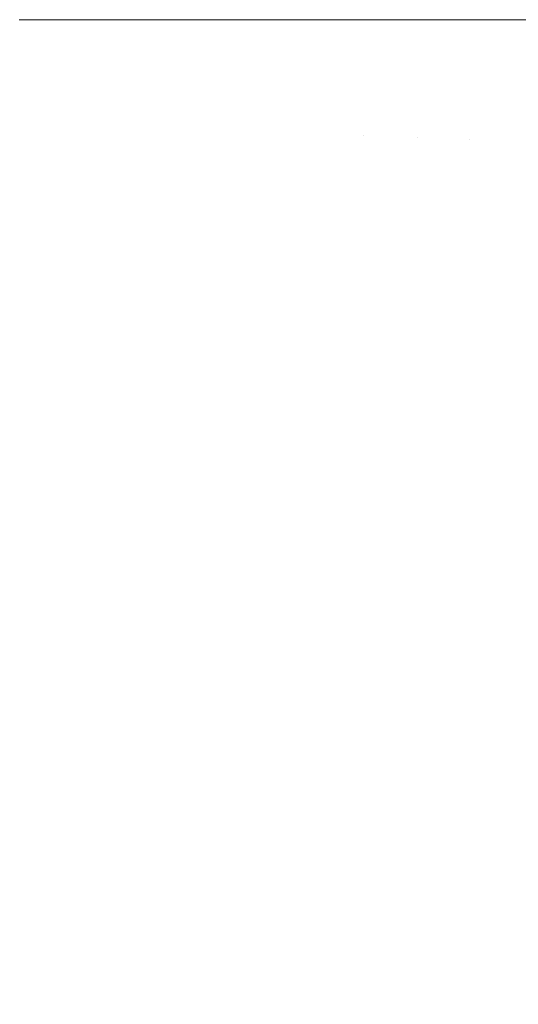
# Model space of a CAD drawing. Header units: centimetres. Extents: x -25.9 to 27.4, y -28.2 to -26.4.
# Tile 124 of 199: x 9.4127 to 9.4424, y -27.7186 to -27.66. Entities that reach past the tile are written whole.
import ezdxf

# ---------------------------------------------------------------- set-up
doc = ezdxf.new("R2010")
doc.units = ezdxf.units.CM
doc.header["$LTSCALE"] = 2.54
doc.layers.add('Lucido design-1', color=7, linetype='Continuous')

# ---------------------------------------------------------------- blocks, each defined once
blk = doc.blocks.new('Gruppo-4-1')
at = {"color": 7, "linetype": 'Continuous', "lineweight": 9}
blk.add_3dface([(-25.828561, -26.46, 540.520033), (-25.828561, -28.06, 540.520033), (27.271439, -28.06, 540.520033), (27.271439, -26.46, 540.520033)], dxfattribs=at)
for points, invisible_edges in [([(9.412701, -27.66, 540.111108), (9.415721, -27.66, 540.109694), (9.415591, -27.666124, 540.109694), (9.411811, -27.665963, 540.111466)], 14), ([(9.415591, -27.666124, 540.109694), (9.415721, -27.66, 540.109694), (9.416542, -27.66, 540.109267)], 9), ([(9.416542, -27.66, 540.109267), (9.419423, -27.66, 540.107769), (9.41929, -27.666281, 540.107769), (9.415591, -27.666124, 540.109694)], 14), ([(9.41929, -27.666281, 540.107769), (9.419423, -27.66, 540.107769), (9.420297, -27.66, 540.107267)], 9), ([(9.420297, -27.66, 540.107267), (9.423039, -27.66, 540.105692), (9.422902, -27.666434, 540.105692), (9.41929, -27.666281, 540.107769)], 14), ([(9.422902, -27.666434, 540.105692), (9.423039, -27.66, 540.105692), (9.423958, -27.66, 540.105112)], 9), ([(9.423958, -27.66, 540.105112), (9.426562, -27.66, 540.103469), (9.426422, -27.666584, 540.103469), (9.422902, -27.666434, 540.105692)], 14), ([(9.426422, -27.666584, 540.103469), (9.426562, -27.66, 540.103469), (9.427521, -27.66, 540.102806)], 9), ([(9.427521, -27.66, 540.102806), (9.429986, -27.66, 540.101102), (9.429843, -27.666729, 540.101102), (9.426422, -27.666584, 540.103469)], 14), ([(9.429843, -27.666729, 540.101102), (9.429986, -27.66, 540.101102), (9.430978, -27.66, 540.100354)], 9), ([(9.430978, -27.66, 540.100354), (9.432777, -27.66, 540.098997), (9.43316, -27.66687, 540.098598), (9.429843, -27.666729, 540.101102)], 14), ([(9.432777, -27.66, 540.098997), (9.433306, -27.66, 540.098598), (9.43316, -27.66687, 540.098598)], 10), ([(9.436368, -27.667006, 540.09596), (9.43316, -27.66687, 540.098598), (9.433306, -27.66, 540.098598), (9.436046, -27.66, 540.096347)], 11), ([(9.436046, -27.66, 540.096347), (9.436516, -27.66, 540.09596), (9.436368, -27.667006, 540.09596)], 10), ([(9.43946, -27.667137, 540.093194), (9.436368, -27.667006, 540.09596), (9.436516, -27.66, 540.09596), (9.439214, -27.66, 540.093549)], 11), ([(9.439214, -27.66, 540.093549), (9.439612, -27.66, 540.093194), (9.43946, -27.667137, 540.093194)], 10), ([(9.442149, -27.66, 540.090744), (9.441995, -27.667245, 540.090744), (9.43946, -27.667137, 540.093194), (9.439612, -27.66, 540.093194)], 7), ([(9.441995, -27.667245, 540.090744), (9.442149, -27.66, 540.090744), (9.442261, -27.66, 540.090627)], 9), ([(9.442261, -27.66, 540.090627), (9.445018, -27.66, 540.087754), (9.444862, -27.667367, 540.087754), (9.441995, -27.667245, 540.090744)], 14), ([(9.415591, -27.666124, 540.109694), (9.415201, -27.672236, 540.109694), (9.411431, -27.671915, 540.111466), (9.411811, -27.665963, 540.111466)], 15), ([(9.41929, -27.666281, 540.107769), (9.41889, -27.67255, 540.107769), (9.415201, -27.672236, 540.109694), (9.415591, -27.666124, 540.109694)], 15), ([(9.422902, -27.666434, 540.105692), (9.422493, -27.672857, 540.105692), (9.41889, -27.67255, 540.107769), (9.41929, -27.666281, 540.107769)], 15), ([(9.426422, -27.666584, 540.103469), (9.426003, -27.673155, 540.103469), (9.422493, -27.672857, 540.105692), (9.422902, -27.666434, 540.105692)], 15), ([(9.429843, -27.666729, 540.101102), (9.429415, -27.673446, 540.101102), (9.426003, -27.673155, 540.103469), (9.426422, -27.666584, 540.103469)], 15), ([(9.43316, -27.66687, 540.098598), (9.432723, -27.673727, 540.098598), (9.429415, -27.673446, 540.101102), (9.429843, -27.666729, 540.101102)], 15), ([(9.436368, -27.667006, 540.09596), (9.435922, -27.674, 540.09596), (9.432723, -27.673727, 540.098598), (9.43316, -27.66687, 540.098598)], 15), ([(9.43946, -27.667137, 540.093194), (9.439006, -27.674262, 540.093194), (9.435922, -27.674, 540.09596), (9.436368, -27.667006, 540.09596)], 15), ([(9.441995, -27.667245, 540.090744), (9.441534, -27.674477, 540.090744), (9.439006, -27.674262, 540.093194), (9.43946, -27.667137, 540.093194)], 15), ([(9.444862, -27.667367, 540.087754), (9.444393, -27.674721, 540.087754), (9.441534, -27.674477, 540.090744), (9.441995, -27.667245, 540.090744)], 15), ([(9.415201, -27.672236, 540.109694), (9.414552, -27.678326, 540.109694), (9.4108, -27.677846, 540.111466), (9.411431, -27.671915, 540.111466)], 15), ([(9.41889, -27.67255, 540.107769), (9.418225, -27.678797, 540.107769), (9.414552, -27.678326, 540.109694), (9.415201, -27.672236, 540.109694)], 15), ([(9.422493, -27.672857, 540.105692), (9.421811, -27.679256, 540.105692), (9.418225, -27.678797, 540.107769), (9.41889, -27.67255, 540.107769)], 15), ([(9.426003, -27.673155, 540.103469), (9.425305, -27.679703, 540.103469), (9.421811, -27.679256, 540.105692), (9.422493, -27.672857, 540.105692)], 15), ([(9.429415, -27.673446, 540.101102), (9.428702, -27.680138, 540.101102), (9.425305, -27.679703, 540.103469), (9.426003, -27.673155, 540.103469)], 15), ([(9.432723, -27.673727, 540.098598), (9.431995, -27.68056, 540.098598), (9.428702, -27.680138, 540.101102), (9.429415, -27.673446, 540.101102)], 15), ([(9.435922, -27.674, 540.09596), (9.435179, -27.680968, 540.09596), (9.431995, -27.68056, 540.098598), (9.432723, -27.673727, 540.098598)], 15), ([(9.439006, -27.674262, 540.093194), (9.438249, -27.681361, 540.093194), (9.435179, -27.680968, 540.09596), (9.435922, -27.674, 540.09596)], 15), ([(9.441534, -27.674477, 540.090744), (9.440767, -27.681683, 540.090744), (9.438249, -27.681361, 540.093194), (9.439006, -27.674262, 540.093194)], 15), ([(9.444393, -27.674721, 540.087754), (9.443612, -27.682048, 540.087754), (9.440767, -27.681683, 540.090744), (9.441534, -27.674477, 540.090744)], 15), ([(9.414552, -27.678326, 540.109694), (9.413645, -27.684384, 540.109694), (9.409917, -27.683744, 540.111466), (9.4108, -27.677846, 540.111466)], 15), ([(9.418225, -27.678797, 540.107769), (9.417295, -27.68501, 540.107769), (9.413645, -27.684384, 540.109694), (9.414552, -27.678326, 540.109694)], 15), ([(9.421811, -27.679256, 540.105692), (9.420858, -27.685621, 540.105692), (9.417295, -27.68501, 540.107769), (9.418225, -27.678797, 540.107769)], 15), ([(9.425305, -27.679703, 540.103469), (9.424331, -27.686216, 540.103469), (9.420858, -27.685621, 540.105692), (9.421811, -27.679256, 540.105692)], 15), ([(9.428702, -27.680138, 540.101102), (9.427706, -27.686795, 540.101102), (9.424331, -27.686216, 540.103469), (9.425305, -27.679703, 540.103469)], 15), ([(9.431995, -27.68056, 540.098598), (9.430978, -27.687356, 540.098598), (9.427706, -27.686795, 540.101102), (9.428702, -27.680138, 540.101102)], 15), ([(9.435179, -27.680968, 540.09596), (9.434142, -27.687898, 540.09596), (9.430978, -27.687356, 540.098598), (9.431995, -27.68056, 540.098598)], 15), ([(9.438249, -27.681361, 540.093194), (9.437193, -27.688421, 540.093194), (9.434142, -27.687898, 540.09596), (9.435179, -27.680968, 540.09596)], 15), ([(9.440767, -27.681683, 540.090744), (9.439694, -27.68885, 540.090744), (9.437193, -27.688421, 540.093194), (9.438249, -27.681361, 540.093194)], 15), ([(9.443612, -27.682048, 540.087754), (9.442522, -27.689335, 540.087754), (9.439694, -27.68885, 540.090744), (9.440767, -27.681683, 540.090744)], 15), ([(9.413645, -27.684384, 540.109694), (9.412482, -27.690397, 540.109694), (9.408784, -27.6896, 540.111466), (9.409917, -27.683744, 540.111466)], 15), ([(9.417295, -27.68501, 540.107769), (9.416102, -27.691177, 540.107769), (9.412482, -27.690397, 540.109694), (9.413645, -27.684384, 540.109694)], 15), ([(9.420858, -27.685621, 540.105692), (9.419636, -27.691939, 540.105692), (9.416102, -27.691177, 540.107769), (9.417295, -27.68501, 540.107769)], 15), ([(9.424331, -27.686216, 540.103469), (9.42308, -27.692681, 540.103469), (9.419636, -27.691939, 540.105692), (9.420858, -27.685621, 540.105692)], 15), ([(9.427706, -27.686795, 540.101102), (9.426428, -27.693403, 540.101102), (9.42308, -27.692681, 540.103469), (9.424331, -27.686216, 540.103469)], 15), ([(9.430978, -27.687356, 540.098598), (9.429673, -27.694102, 540.098598), (9.426428, -27.693403, 540.101102), (9.427706, -27.686795, 540.101102)], 15), ([(9.434142, -27.687898, 540.09596), (9.432811, -27.694778, 540.09596), (9.429673, -27.694102, 540.098598), (9.430978, -27.687356, 540.098598)], 15), ([(9.437193, -27.688421, 540.093194), (9.435837, -27.695431, 540.093194), (9.432811, -27.694778, 540.09596), (9.434142, -27.687898, 540.09596)], 15), ([(9.439694, -27.68885, 540.090744), (9.438318, -27.695965, 540.090744), (9.435837, -27.695431, 540.093194), (9.437193, -27.688421, 540.093194)], 15), ([(9.442522, -27.689335, 540.087754), (9.441122, -27.69657, 540.087754), (9.438318, -27.695965, 540.090744), (9.439694, -27.68885, 540.090744)], 15), ([(9.445223, -27.689798, 540.084649), (9.443802, -27.697147, 540.084649), (9.441122, -27.69657, 540.087754), (9.442522, -27.689335, 540.087754)], 15), ([(9.416102, -27.691177, 540.107769), (9.414648, -27.697289, 540.107769), (9.411065, -27.696356, 540.109694), (9.412482, -27.690397, 540.109694)], 15), ([(9.419636, -27.691939, 540.105692), (9.418147, -27.6982, 540.105692), (9.414648, -27.697289, 540.107769), (9.416102, -27.691177, 540.107769)], 15), ([(9.42308, -27.692681, 540.103469), (9.421556, -27.699088, 540.103469), (9.418147, -27.6982, 540.105692), (9.419636, -27.691939, 540.105692)], 15), ([(9.426428, -27.693403, 540.101102), (9.42487, -27.69995, 540.101102), (9.421556, -27.699088, 540.103469), (9.42308, -27.692681, 540.103469)], 15), ([(9.429673, -27.694102, 540.098598), (9.428083, -27.700787, 540.098598), (9.42487, -27.69995, 540.101102), (9.426428, -27.693403, 540.101102)], 15), ([(9.432811, -27.694778, 540.09596), (9.43119, -27.701596, 540.09596), (9.428083, -27.700787, 540.098598), (9.429673, -27.694102, 540.098598)], 15), ([(9.435837, -27.695431, 540.093194), (9.434185, -27.702376, 540.093194), (9.43119, -27.701596, 540.09596), (9.432811, -27.694778, 540.09596)], 15), ([(9.438318, -27.695965, 540.090744), (9.436641, -27.703015, 540.090744), (9.434185, -27.702376, 540.093194), (9.435837, -27.695431, 540.093194)], 15), ([(9.441122, -27.69657, 540.087754), (9.439417, -27.703738, 540.087754), (9.436641, -27.703015, 540.090744), (9.438318, -27.695965, 540.090744)], 15), ([(9.414648, -27.697289, 540.107769), (9.412937, -27.703333, 540.107769), (9.409396, -27.702249, 540.109694), (9.411065, -27.696356, 540.109694)], 15), ([(9.443802, -27.697147, 540.084649), (9.44207, -27.704429, 540.084649), (9.439417, -27.703738, 540.087754), (9.441122, -27.69657, 540.087754)], 15), ([(9.446351, -27.697696, 540.081437), (9.444593, -27.705086, 540.081437), (9.44207, -27.704429, 540.084649), (9.443802, -27.697147, 540.084649)], 15), ([(9.418147, -27.6982, 540.105692), (9.416394, -27.704392, 540.105692), (9.412937, -27.703333, 540.107769), (9.414648, -27.697289, 540.107769)], 15), ([(9.421556, -27.699088, 540.103469), (9.419762, -27.705424, 540.103469), (9.416394, -27.704392, 540.105692), (9.418147, -27.6982, 540.105692)], 15), ([(9.42487, -27.69995, 540.101102), (9.423036, -27.706426, 540.101102), (9.419762, -27.705424, 540.103469), (9.421556, -27.699088, 540.103469)], 15), ([(9.428083, -27.700787, 540.098598), (9.426211, -27.707398, 540.098598), (9.423036, -27.706426, 540.101102), (9.42487, -27.69995, 540.101102)], 15), ([(9.43119, -27.701596, 540.09596), (9.42928, -27.708339, 540.09596), (9.426211, -27.707398, 540.098598), (9.428083, -27.700787, 540.098598)], 15), ([(9.434185, -27.702376, 540.093194), (9.43224, -27.709245, 540.093194), (9.42928, -27.708339, 540.09596), (9.43119, -27.701596, 540.09596)], 15), ([(9.412937, -27.703333, 540.107769), (9.41097, -27.7093, 540.107769), (9.407479, -27.708066, 540.109694), (9.409396, -27.702249, 540.109694)], 15), ([(9.436641, -27.703015, 540.090744), (9.434666, -27.709988, 540.090744), (9.43224, -27.709245, 540.093194), (9.434185, -27.702376, 540.093194)], 15), ([(9.439417, -27.703738, 540.087754), (9.43741, -27.710828, 540.087754), (9.434666, -27.709988, 540.090744), (9.436641, -27.703015, 540.090744)], 15), ([(9.416394, -27.704392, 540.105692), (9.414379, -27.710504, 540.105692), (9.41097, -27.7093, 540.107769), (9.412937, -27.703333, 540.107769)], 15), ([(9.44207, -27.704429, 540.084649), (9.44003, -27.711631, 540.084649), (9.43741, -27.710828, 540.087754), (9.439417, -27.703738, 540.087754)], 15), ([(9.419762, -27.705424, 540.103469), (9.417701, -27.711678, 540.103469), (9.414379, -27.710504, 540.105692), (9.416394, -27.704392, 540.105692)], 15), ([(9.444593, -27.705086, 540.081437), (9.442524, -27.712394, 540.081437), (9.44003, -27.711631, 540.084649), (9.44207, -27.704429, 540.084649)], 15), ([(9.423036, -27.706426, 540.101102), (9.420929, -27.712818, 540.101102), (9.417701, -27.711678, 540.103469), (9.419762, -27.705424, 540.103469)], 15), ([(9.426211, -27.707398, 540.098598), (9.42406, -27.713924, 540.098598), (9.420929, -27.712818, 540.101102), (9.423036, -27.706426, 540.101102)], 15), ([(9.42928, -27.708339, 540.09596), (9.427087, -27.714994, 540.09596), (9.42406, -27.713924, 540.098598), (9.426211, -27.707398, 540.098598)], 15), ([(9.43224, -27.709245, 540.093194), (9.430005, -27.716025, 540.093194), (9.427087, -27.714994, 540.09596), (9.42928, -27.708339, 540.09596)], 15), ([(9.414379, -27.710504, 540.105692), (9.412107, -27.716525, 540.105692), (9.408752, -27.715177, 540.107769), (9.41097, -27.7093, 540.107769)], 15), ([(9.434666, -27.709988, 540.090744), (9.432398, -27.716871, 540.090744), (9.430005, -27.716025, 540.093194), (9.43224, -27.709245, 540.093194)], 15), ([(9.43741, -27.710828, 540.087754), (9.435103, -27.717826, 540.087754), (9.432398, -27.716871, 540.090744), (9.434666, -27.709988, 540.090744)], 15), ([(9.417701, -27.711678, 540.103469), (9.415376, -27.717839, 540.103469), (9.412107, -27.716525, 540.105692), (9.414379, -27.710504, 540.105692)], 15), ([(9.44003, -27.711631, 540.084649), (9.437687, -27.718739, 540.084649), (9.435103, -27.717826, 540.087754), (9.43741, -27.710828, 540.087754)], 15), ([(9.420929, -27.712818, 540.101102), (9.418553, -27.719115, 540.101102), (9.415376, -27.717839, 540.103469), (9.417701, -27.711678, 540.103469)], 15), ([(9.442524, -27.712394, 540.081437), (9.440146, -27.719608, 540.081437), (9.437687, -27.718739, 540.084649), (9.44003, -27.711631, 540.084649)], 15), ([(9.42406, -27.713924, 540.098598), (9.421634, -27.720353, 540.098598), (9.418553, -27.719115, 540.101102), (9.420929, -27.712818, 540.101102)], 15), ([(9.444886, -27.713118, 540.078122), (9.442475, -27.720431, 540.078122), (9.440146, -27.719608, 540.081437), (9.442524, -27.712394, 540.081437)], 15), ([(9.427087, -27.714994, 540.09596), (9.424612, -27.72155, 540.09596), (9.421634, -27.720353, 540.098598), (9.42406, -27.713924, 540.098598)], 15), ([(9.430005, -27.716025, 540.093194), (9.427484, -27.722704, 540.093194), (9.424612, -27.72155, 540.09596), (9.427087, -27.714994, 540.09596)], 15), ([(9.432398, -27.716871, 540.090744), (9.429839, -27.723651, 540.090744), (9.427484, -27.722704, 540.093194), (9.430005, -27.716025, 540.093194)], 15), ([(9.415376, -27.717839, 540.103469), (9.412791, -27.723895, 540.103469), (9.409581, -27.722444, 540.105692), (9.412107, -27.716525, 540.105692)], 15), ([(9.435103, -27.717826, 540.087754), (9.432501, -27.72472, 540.087754), (9.429839, -27.723651, 540.090744), (9.432398, -27.716871, 540.090744)], 15), ([(9.418553, -27.719115, 540.101102), (9.415912, -27.725306, 540.101102), (9.412791, -27.723895, 540.103469), (9.415376, -27.717839, 540.103469)], 15), ([(9.437687, -27.718739, 540.084649), (9.435044, -27.725742, 540.084649), (9.432501, -27.72472, 540.087754), (9.435103, -27.717826, 540.087754)], 15)]:
    blk.add_3dface(points, dxfattribs=dict(at, invisible_edges=invisible_edges))

msp = doc.modelspace()

# ---------------------------------------------------------------- block references
at = {"layer": 'Lucido design-1', "color": 7}
msp.add_blockref('Gruppo-4-1', (0, 0), dxfattribs=at)

doc.saveas('drawing.dxf')
